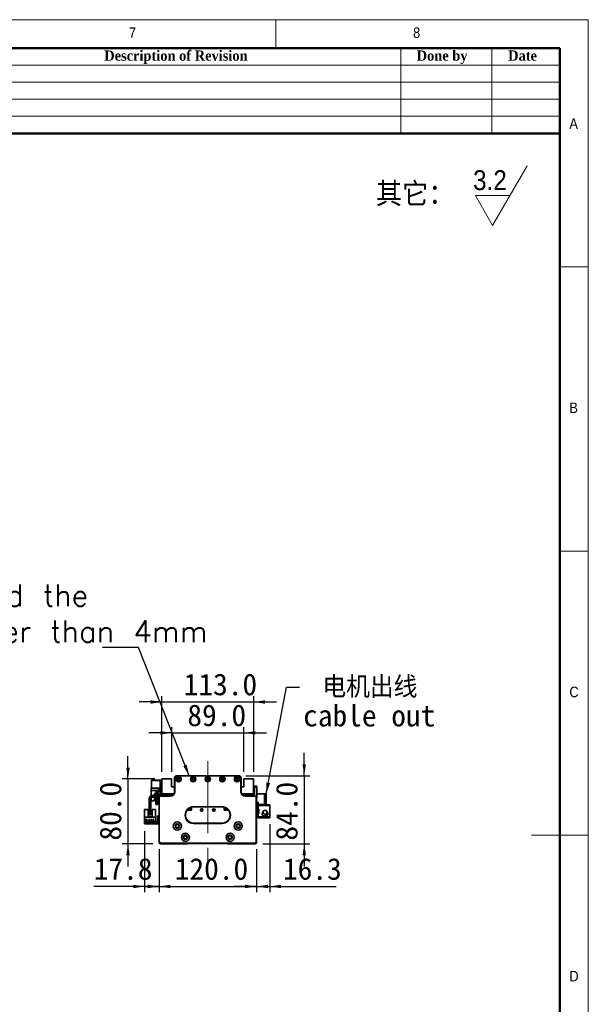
# Model space of a CAD drawing. Header units: millimetres. Extents: x 35 to 2905, y 35 to 2044.
# Tile 11 of 11: x 2205 to 2905, y 831 to 2044. Entities that reach past the tile are written whole.
import ezdxf

# ---------------------------------------------------------------- set-up
doc = ezdxf.new("R2010")
doc.units = ezdxf.units.MM
doc.header["$LTSCALE"] = 7
doc.linetypes.add('CENTERX2', pattern=[20.32, 12.7, -2.54, 2.54, -2.54])
doc.layers.add('黑色实线', color=7, linetype='Continuous')
doc.styles.add('SLDTEXTSTYLE0', font='Gothic.ttf', dxfattribs={"width": 0.913, "bigfont": 'bigfont'})
doc.styles.add('SLDTEXTSTYLE1', font='Gothic.ttf', dxfattribs={"width": 0.913})
doc.styles.add('SLDTEXTSTYLE2', font='timesbd.ttf', dxfattribs={"width": 0.933})
doc.styles.add('SLDTEXTSTYLE8', font='txt')
doc.styles.add('SLDTEXTSTYLE9', font='txt', dxfattribs={"bigfont": 'bigfont'})
doc.dimstyles.new('SLDDIMSTYLE0', dxfattribs={"dimtxt": 26.6, "dimasz": 14, "dimexe": 0, "dimexo": 0.0625, "dimgap": 6.65, "dimtad": 2, "dimdec": 1, "dimrnd": 1e-09, "dimzin": 4, "dimdsep": 46, "dimtxsty": 'SLDTEXTSTYLE8', "dimsah": 1, "dimcen": 0.09, "dimadec": 0, "dimazin": 1, "dimtfac": 1, "dimtdec": 1, "dimtmove": 0, "dimatfit": 0, "dimfxl": 0, "dimfrac": 2, "dimtolj": 1, "dimtzin": 12, "dimarcsym": 0})
doc.dimstyles.new('SLDDIMSTYLE1', dxfattribs={"dimtxt": 26.6, "dimasz": 14, "dimexe": 0, "dimexo": 0.0625, "dimgap": 6.65, "dimtad": 2, "dimdec": 1, "dimrnd": 1e-09, "dimzin": 12, "dimdsep": 46, "dimtxsty": 'SLDTEXTSTYLE8', "dimsah": 1, "dimcen": 0.09, "dimadec": 0, "dimazin": 3, "dimtfac": 1, "dimtdec": 1, "dimtmove": 0, "dimatfit": 0, "dimfxl": 0, "dimfrac": 2, "dimtolj": 1, "dimtzin": 12, "dimarcsym": 0})
doc.dimstyles.new('SLDDIMSTYLE2', dxfattribs={"dimtxt": 0.18, "dimasz": 14, "dimexe": 0, "dimexo": 0.0625, "dimgap": 0, "dimtad": 0, "dimtih": 1, "dimtoh": 1, "dimdec": 0, "dimrnd": 1e-09, "dimzin": 0, "dimdsep": 46, "dimtxsty": 'Standard', "dimsah": 1, "dimcen": 0.09, "dimadec": 0, "dimazin": 0, "dimtfac": 14, "dimtdec": 0, "dimtofl": 0, "dimtmove": 0, "dimatfit": 3, "dimfxl": 0, "dimfrac": 2, "dimtolj": 1, "dimtzin": 0, "dimarcsym": 0})

# ---------------------------------------------------------------- blocks, each defined once
blk = doc.blocks.new('SW_SFSYMBOL_0')
at = {"color": 0, "linetype": 'Continuous', "lineweight": 18}
for p, q in [((24, -36.7), (66.5, 36.8)), ((24, -36.7), (2.8, 0)), ((45.2, 0), (2.8, 0))]:
    blk.add_line(p, q, dxfattribs=at)
at = {"color": 0, "linetype": 'Continuous', "lineweight": 18, "insert": (0, 31.3), "char_height": 24.5, "attachment_point": 1, "style": 'SLDTEXTSTYLE1'}
blk.add_mtext('3.2', dxfattribs=at)
blk = doc.blocks.new('_D')
at = {"layer": '黑色实线'}
for p, q in [((2376.3, 1022.5), (2376.3, 969.5)), ((2496.3, 1022.5), (2496.3, 969.5)), ((2376.3, 976.5), (2348.3, 976.5)), ((2376.3, 976.5), (2496.3, 976.5)), ((2496.3, 976.5), (2524.3, 976.5))]:
    blk.add_line(p, q, dxfattribs=at)
for points in [[(2376.3, 976.5), (2362.3, 978.6), (2362.3, 974.4)], [(2496.3, 976.5), (2510.3, 974.4), (2510.3, 978.6)]]:
    blk.add_solid(points, dxfattribs=at)
at = {"layer": '黑色实线', "insert": (2395.6, 1011.4), "char_height": 26.6, "attachment_point": 1, "style": 'SLDTEXTSTYLE8'}
blk.add_mtext('120.0', dxfattribs=at)
blk = doc.blocks.new('_D_1')
at = {"layer": '黑色实线'}
for p, q in [((2358.5, 1044.7), (2358.5, 969.5)), ((2376.3, 1022.5), (2376.3, 969.5)), ((2358.5, 976.5), (2295.8, 976.5)), ((2358.5, 976.5), (2376.3, 976.5)), ((2376.3, 976.5), (2404.3, 976.5))]:
    blk.add_line(p, q, dxfattribs=at)
for points in [[(2358.5, 976.5), (2344.5, 978.6), (2344.5, 974.4)], [(2376.3, 976.5), (2390.3, 974.4), (2390.3, 978.6)]]:
    blk.add_solid(points, dxfattribs=at)
at = {"layer": '黑色实线', "insert": (2295.8, 1011.4), "char_height": 26.6, "attachment_point": 1, "style": 'SLDTEXTSTYLE8'}
blk.add_mtext('17.8', dxfattribs=at)
blk = doc.blocks.new('_D_2')
at = {"layer": '黑色实线'}
for p, q in [((2555.1, 1112.9), (2555.1, 1140.9)), ((2483.2, 1112.9), (2562.1, 1112.9)), ((2555.1, 1112.9), (2555.1, 1028.9)), ((2504.2, 1028.9), (2562.1, 1028.9)), ((2555.1, 1028.9), (2555.1, 1000.9))]:
    blk.add_line(p, q, dxfattribs=at)
for points in [[(2555.1, 1112.9), (2557.2, 1126.9), (2553, 1126.9)], [(2555.1, 1028.9), (2553, 1014.9), (2557.2, 1014.9)]]:
    blk.add_solid(points, dxfattribs=at)
at = {"layer": '黑色实线', "insert": (2520.2, 1033), "char_height": 26.6, "attachment_point": 1, "rotation": 90, "style": 'SLDTEXTSTYLE8'}
blk.add_mtext('84.0', dxfattribs=at)
blk = doc.blocks.new('_D_3')
at = {"layer": '黑色实线'}
for p, q in [((2391.8, 1165.7), (2363.8, 1165.7)), ((2391.8, 1117.8), (2391.8, 1172.7)), ((2391.8, 1165.7), (2480.8, 1165.7)), ((2480.8, 1117.8), (2480.8, 1172.7)), ((2480.8, 1165.7), (2508.8, 1165.7))]:
    blk.add_line(p, q, dxfattribs=at)
for points in [[(2391.8, 1165.7), (2377.8, 1167.8), (2377.8, 1163.6)], [(2480.8, 1165.7), (2494.8, 1163.6), (2494.8, 1167.8)]]:
    blk.add_solid(points, dxfattribs=at)
at = {"layer": '黑色实线', "insert": (2411.1, 1200.6), "char_height": 26.6, "attachment_point": 1, "style": 'SLDTEXTSTYLE8'}
blk.add_mtext('89.0', dxfattribs=at)
blk = doc.blocks.new('_D_4')
at = {"layer": '黑色实线'}
for p, q in [((2379.8, 1203.7), (2351.8, 1203.7)), ((2379.8, 1117.8), (2379.8, 1210.7)), ((2379.8, 1203.7), (2492.8, 1203.7)), ((2492.8, 1117.8), (2492.8, 1210.7)), ((2492.8, 1203.7), (2520.8, 1203.7))]:
    blk.add_line(p, q, dxfattribs=at)
for points in [[(2379.8, 1203.7), (2365.8, 1205.8), (2365.8, 1201.6)], [(2492.8, 1203.7), (2506.8, 1201.6), (2506.8, 1205.8)]]:
    blk.add_solid(points, dxfattribs=at)
at = {"layer": '黑色实线', "insert": (2406.6, 1238.6), "char_height": 26.6, "attachment_point": 1, "style": 'SLDTEXTSTYLE8'}
blk.add_mtext('113.0', dxfattribs=at)
blk = doc.blocks.new('_D_5')
at = {"layer": '黑色实线'}
for p, q in [((2338, 1108.9), (2338, 1136.9)), ((2370.9, 1108.9), (2331, 1108.9)), ((2338, 1108.9), (2338, 1028.9)), ((2368.4, 1028.9), (2331, 1028.9)), ((2338, 1028.9), (2338, 1000.9))]:
    blk.add_line(p, q, dxfattribs=at)
for points in [[(2338, 1108.9), (2340.1, 1122.9), (2335.9, 1122.9)], [(2338, 1028.9), (2335.9, 1014.9), (2340.1, 1014.9)]]:
    blk.add_solid(points, dxfattribs=at)
at = {"layer": '黑色实线', "insert": (2303.1, 1033), "char_height": 26.6, "attachment_point": 1, "rotation": 90, "style": 'SLDTEXTSTYLE8'}
blk.add_mtext('80.0', dxfattribs=at)
blk = doc.blocks.new('_D_6')
at = {"layer": '黑色实线'}
for p, q in [((2512.6, 1053.3), (2512.6, 969.5)), ((2496.3, 1021), (2496.3, 969.5)), ((2496.3, 976.5), (2468.3, 976.5)), ((2496.3, 976.5), (2512.6, 976.5)), ((2512.6, 976.5), (2594.5, 976.5))]:
    blk.add_line(p, q, dxfattribs=at)
for points in [[(2496.3, 976.5), (2482.3, 978.6), (2482.3, 974.4)], [(2512.6, 976.5), (2526.6, 974.4), (2526.6, 978.6)]]:
    blk.add_solid(points, dxfattribs=at)
at = {"layer": '黑色实线', "insert": (2528.9, 1011.4), "char_height": 26.6, "attachment_point": 1, "style": 'SLDTEXTSTYLE8'}
blk.add_mtext('16.3', dxfattribs=at)
blk = doc.blocks.new('SW_NOTE_3')
at = {"layer": '黑色实线', "color": 0, "char_height": 26.6, "attachment_point": 1}
for s, insert, style in [(' 电机出线', (4.3, 13.4), 'SLDTEXTSTYLE9'), ('cable out', (4.3, -21.8), 'SLDTEXTSTYLE8')]:
    blk.add_mtext(s, dxfattribs=dict(at, insert=insert, style=style))
blk = doc.blocks.new('SW_NOTE_4')
at = {"layer": '黑色实线', "color": 0, "insert": (-873.3, 77.3), "char_height": 26.6, "attachment_point": 1, "style": 'SLDTEXTSTYLE9'}
blk.add_mtext('The distance between the load plate and the \\Psteel belt protection belt shall be greater than 4mm', dxfattribs=at)

msp = doc.modelspace()

# ---------------------------------------------------------------- linework, layer by layer
at = {"color": 7, "linetype": 'Continuous', "lineweight": 18}
for p, q in [((2905, 2044), (35, 2044)), ((2520, 2009), (2520, 2044)), ((2905, 35), (2905, 2044)), ((70, 2009), (2870, 2009)), ((2674, 2009), (2674, 1904)), ((2786, 2009), (2786, 1904)), ((2870, 2009), (2870, 1904)), ((2870, 2009), (2870, 70)), ((2030, 1988), (2870, 1988)), ((2030, 1967), (2870, 1967)), ((2030, 1946), (2870, 1946)), ((2030, 1925), (2870, 1925)), ((2905, 1739.5), (2870, 1739.5)), ((2870, 1389.5), (2905, 1389.5)), ((2905, 1039.5), (2835, 1039.5))]:
    msp.add_line(p, q, dxfattribs=at)
at = {"color": 7, "linetype": 'Continuous', "lineweight": 50}
for p, q in [((2870, 2009), (70, 2009)), ((2870, 2009), (2870, 70)), ((2870, 1904), (2030, 1904))]:
    msp.add_line(p, q, dxfattribs=at)
at = {"color": 7, "linetype": 'Continuous', "lineweight": 35}
for p, q in [((2367.0616875, 1107.4053001), (2366.7616898, 1107.1053025)), ((2367.0616875, 1107.1053025), (2366.7616898, 1106.9810343)), ((2366.7616898, 1106.9810343), (2366.7616898, 1107.1053025)), ((2366.7616898, 1097.8295644), (2366.7616898, 1106.9810343)), ((2367.0616875, 1107.4053001), (2367.0616875, 1107.1053025)), ((2367.0616875, 1107.4053001), (2377.7616898, 1107.4053001)), ((2367.0616875, 1107.1053025), (2367.0616875, 1097.7052998)), ((2377.7616898, 1107.1053025), (2367.0616875, 1107.1053025)), ((2377.7616898, 1106.4052981), (2377.7616898, 1107.4053001)), ((2377.7616898, 1107.4053001), (2379.7616901, 1107.4053001)), ((2377.7616898, 1106.4052981), (2377.7616898, 1097.9052995)), ((2379.7616901, 1106.4052981), (2377.7616898, 1106.4052981)), ((2391.7616884, 1108.9053032), (2379.7616901, 1108.9053032)), ((2379.7616901, 1108.9053032), (2379.7616901, 1090.4052992)), ((2391.7616884, 1099.4053025), (2391.7616884, 1108.9053032)), ((2395.2427561, 1110.1053011), (2395.2427561, 1108.1052971)), ((2395.2427561, 1110.1053011), (2395.2735009, 1110.1053011)), ((2395.2427561, 1108.1052971), (2395.2668289, 1108.1052971)), ((2395.2668289, 1092.9053006), (2395.2668289, 1109.9052977)), ((2395.2668289, 1109.9052977), (2395.5668265, 1109.9052977)), ((2395.5668265, 1109.9052977), (2395.5668265, 1092.9053006)), ((2398.2668275, 1112.9053038), (2474.2668288, 1112.9053038)), ((2398.2668275, 1112.9053038), (2398.2668275, 1112.6052988)), ((2474.2668288, 1112.6052988), (2398.2668275, 1112.6052988)), ((2474.2668288, 1112.9053038), (2474.2668288, 1112.6052988)), ((2476.9668261, 1092.9053006), (2476.9668261, 1109.9052977)), ((2477.2668274, 1109.9052977), (2476.9668261, 1109.9052977)), ((2477.2601517, 1110.1053011), (2477.2899578, 1110.1053011)), ((2477.2668274, 1109.9052977), (2477.2668274, 1092.9053006)), ((2477.2899578, 1108.1052971), (2477.2668274, 1108.1052971)), ((2477.2899578, 1110.1053011), (2477.2899578, 1108.1052971)), ((2480.7616899, 1108.9053032), (2480.7616899, 1099.4053025)), ((2492.7616881, 1108.9053032), (2480.7616899, 1108.9053032)), ((2492.7616881, 1090.4052992), (2492.7616881, 1108.9053032)), ((2366.4616922, 1097.4053022), (2377.7616898, 1097.4053022)), ((2366.4616922, 1094.8052992), (2366.4616922, 1097.4053022)), ((2366.4616922, 1094.8052992), (2374.1212542, 1094.8052992)), ((2366.4616922, 1088.1549147), (2366.4616922, 1094.8052992)), ((2366.7616898, 1097.7052998), (2366.7616898, 1097.8295644)), ((2367.0616875, 1097.7052998), (2366.7616898, 1097.8295644)), ((2366.7616898, 1097.7052998), (2367.0616875, 1097.4053022)), ((2367.0616875, 1097.7052998), (2367.0616875, 1097.4053022)), ((2367.0616875, 1097.7052998), (2377.7616898, 1097.7052998)), ((2372.2616861, 1091.4261703), (2372.2616861, 1088.4052989)), ((2374.2616901, 1091.4053012), (2374.2616901, 1088.4052989)), ((2377.7616898, 1097.9052995), (2379.7616901, 1097.9052995)), ((2377.7616898, 1096.9053012), (2377.7616898, 1097.9052995)), ((2377.7616898, 1096.9053012), (2377.7616898, 1089.9053019)), ((2379.7616901, 1096.9053012), (2377.7616898, 1096.9053012)), ((2395.2668289, 1099.4053025), (2391.7616884, 1099.4053025)), ((2395.5668265, 1092.9053006), (2395.2668289, 1092.9053006)), ((2477.2668274, 1092.9053006), (2476.9668261, 1092.9053006)), ((2480.7616899, 1099.4053025), (2477.2668274, 1099.4053025)), ((2492.7616881, 1099.9052998), (2496.4616912, 1099.9052998)), ((2496.4616912, 1098.9053015), (2492.7616881, 1098.9053015)), ((2492.7616881, 1097.4053022), (2493.2616892, 1097.4053022)), ((2493.2616892, 1097.4053022), (2493.2616892, 1089.4053009)), ((2496.4616912, 1098.9053015), (2496.4616912, 1099.9052998)), ((2496.4616912, 1099.9052998), (2496.7616888, 1099.6053022)), ((2496.4616912, 1085.9053013), (2496.4616912, 1098.9053015)), ((2496.4616912, 1098.9053015), (2496.7616888, 1098.781037)), ((2496.7616888, 1099.6053022), (2496.7616888, 1098.781037)), ((2496.7616888, 1098.781037), (2496.7616888, 1086.0295658)), ((2364.2616922, 1084.9052992), (2364.2616922, 1065.9052999)), ((2366.2616888, 1084.9052992), (2366.2616888, 1065.9052999)), ((2366.4616922, 1081.9053006), (2366.4616922, 1085.6536318)), ((2370.7616905, 1081.9053006), (2366.4616922, 1081.9053006)), ((2376.2616867, 1088.4052989), (2367.7616919, 1088.4052989)), ((2376.2616867, 1086.4053023), (2367.7616919, 1086.4053023)), ((2370.7616905, 1090.9053002), (2372.2616861, 1090.9053002)), ((2370.7616905, 1088.4052989), (2370.7616905, 1090.9053002)), ((2370.7616905, 1081.9053006), (2370.7616905, 1086.4053023)), ((2372.2616861, 1086.4053023), (2372.2616861, 1085.4053003)), ((2372.2616861, 1085.4053003), (2374.2616901, 1085.4053003)), ((2372.2616861, 1077.4052989), (2372.2616861, 1085.4053003)), ((2374.2616901, 1090.9053002), (2375.7616932, 1090.9053002)), ((2374.2616901, 1086.4053023), (2374.2616901, 1085.4053003)), ((2374.2616901, 1085.4053003), (2374.2616901, 1077.4052989)), ((2375.7616932, 1090.9053002), (2375.7616932, 1088.4052989)), ((2375.7616932, 1086.4053023), (2375.7616932, 1081.9053006)), ((2376.2668276, 1081.9053006), (2375.7616932, 1081.9053006)), ((2376.5668253, 1086.4053023), (2376.2668276, 1086.4053023)), ((2376.2668276, 1031.4053007), (2376.2668276, 1086.4053023)), ((2376.5668253, 1086.4053023), (2376.5668253, 1031.5295652)), ((2377.766827, 1087.6053002), (2377.766827, 1087.9053016)), ((2377.766827, 1087.9053016), (2390.2668262, 1087.9053016)), ((2390.2668262, 1087.6053002), (2377.766827, 1087.6053002)), ((2379.7616901, 1090.4052992), (2394.5969546, 1090.4052992)), ((2379.7616901, 1090.4052992), (2379.7616901, 1089.9053019)), ((2380.0616877, 1087.9053016), (2380.0616877, 1090.4052992)), ((2381.7616904, 1090.4052992), (2380.7616884, 1089.4053009)), ((2380.7616884, 1089.4053009), (2380.7616884, 1087.9053016)), ((2382.2616915, 1089.4053009), (2381.2616894, 1088.4052989)), ((2381.2616894, 1088.4052989), (2381.2616894, 1087.9053016)), ((2382.2616915, 1089.3052992), (2381.3616911, 1088.4052989)), ((2381.3616911, 1088.4052989), (2381.3616911, 1087.9053016)), ((2393.837543, 1089.4053009), (2382.2616915, 1089.4053009)), ((2393.7366994, 1089.3052992), (2382.2616915, 1089.3052992)), ((2390.2668262, 1087.6053002), (2390.2668262, 1087.9053016)), ((2392.8937966, 1090.1981954), (2392.6866891, 1090.4052992)), ((2394.2668269, 1089.9053019), (2393.6009014, 1089.9053019)), ((2477.9367017, 1090.4052992), (2492.7616881, 1090.4052992)), ((2478.9224768, 1089.9053019), (2478.2668295, 1089.9053019)), ((2490.2616905, 1089.4053009), (2478.6961133, 1089.4053009)), ((2490.2616905, 1089.3052992), (2478.7969569, 1089.3052992)), ((2479.8366892, 1090.4052992), (2479.6295816, 1090.1981954)), ((2482.2668264, 1087.9053016), (2494.7668294, 1087.9053016)), ((2482.2668264, 1087.9053016), (2482.2668264, 1087.6053002)), ((2494.7668294, 1087.6053002), (2482.2668264, 1087.6053002)), ((2491.2616888, 1088.4052989), (2490.2616905, 1089.4053009)), ((2491.1616909, 1088.4052989), (2490.2616905, 1089.3052992)), ((2491.7616898, 1089.4053009), (2490.7616878, 1090.4052992)), ((2491.1616909, 1087.9053016), (2491.1616909, 1088.4052989)), ((2491.2616888, 1087.9053016), (2491.2616888, 1088.4052989)), ((2491.7616898, 1087.9053016), (2491.7616898, 1089.4053009)), ((2493.2616892, 1089.4053009), (2491.7616898, 1089.4053009)), ((2493.2616892, 1090.4052992), (2492.7616881, 1090.4052992)), ((2494.7668294, 1087.9053016), (2494.7668294, 1087.6053002)), ((2495.9668273, 1031.5295652), (2495.9668273, 1086.4053023)), ((2496.2668287, 1086.4053023), (2495.9668273, 1086.4053023)), ((2496.2668287, 1086.4053023), (2496.2668287, 1031.4053007)), ((2496.2668287, 1085.9053013), (2496.4616912, 1085.9053013)), ((2496.4616912, 1084.9052992), (2496.2668287, 1084.9052992)), ((2498.1616902, 1080.4053013), (2496.2668287, 1080.4053013)), ((2496.4616912, 1085.9053013), (2496.7616888, 1086.0295658)), ((2496.4616912, 1084.9052992), (2496.4616912, 1085.9053013)), ((2496.7616888, 1085.2053006), (2496.4616912, 1084.9052992)), ((2506.1616877, 1090.4052992), (2496.7616888, 1090.4052992)), ((2496.7616888, 1086.0295658), (2496.7616888, 1085.2053006)), ((2498.1616902, 1077.4052989), (2498.1616902, 1080.4053013)), ((2506.1616877, 1077.4052989), (2506.1616877, 1090.4052992)), ((2506.1616877, 1090.4052992), (2508.1616918, 1090.4052992)), ((2508.1616918, 1090.4052992), (2508.1616918, 1077.4052989)), ((2358.4668244, 1071.1021934), (2362.7668301, 1071.1021934)), ((2358.4668244, 1071.1021934), (2358.4668244, 1061.8021943)), ((2362.7668301, 1062.1021938), (2362.7668301, 1071.1021934)), ((2367.7668253, 1071.1021934), (2367.7668253, 1062.1021938)), ((2367.7668253, 1071.1021934), (2372.0668311, 1071.1021934)), ((2372.0668311, 1071.1021934), (2372.0668311, 1061.8021943)), ((2374.2616901, 1077.4052989), (2372.2616861, 1077.4052989)), ((2410.8428134, 1070.5053013), (2416.2616896, 1070.5053013)), ((2410.9208098, 1070.6053012), (2416.2616896, 1070.6053012)), ((2411.1674855, 1070.9053007), (2413.5616904, 1070.9053007)), ((2414.1616894, 1071.5053015), (2413.5616904, 1070.9053007)), ((2413.5616904, 1070.9053007), (2413.7616901, 1070.9053007)), ((2413.7616901, 1070.9053007), (2414.2616893, 1071.4052998)), ((2414.1616894, 1071.5053015), (2414.1616894, 1073.2818273)), ((2414.2616893, 1071.4052998), (2414.2616893, 1073.3329941)), ((2414.2616893, 1071.5053015), (2414.4616889, 1071.7053012)), ((2414.4616889, 1071.7053012), (2414.4616889, 1073.4311406)), ((2414.7616903, 1072.0053007), (2414.4616889, 1071.7053012)), ((2414.7616903, 1072.0053007), (2414.7616903, 1073.568209)), ((2416.2616896, 1070.5053013), (2416.2616896, 1074.0864304)), ((2418.7668281, 1074.7053017), (2418.7668281, 1074.4053003)), ((2418.7668281, 1074.7053017), (2453.7668273, 1074.7053017)), ((2453.7668273, 1074.4053003), (2418.7668281, 1074.4053003)), ((2453.7668273, 1074.7053017), (2453.7668273, 1074.4053003)), ((2456.2616887, 1074.0890828), (2456.2616887, 1070.5053013)), ((2456.2616887, 1070.6053012), (2461.6128465, 1070.6053012)), ((2456.2616887, 1070.5053013), (2461.6908411, 1070.5053013)), ((2457.2616888, 1073.7747167), (2457.2616888, 1070.6053012)), ((2457.7616899, 1073.5726942), (2457.7616899, 1072.0053007)), ((2457.7616899, 1072.0053007), (2458.261689, 1071.5053015)), ((2458.261689, 1073.3381723), (2458.261689, 1071.4052998)), ((2458.261689, 1071.4052998), (2458.76169, 1070.9053007)), ((2458.3616888, 1073.2871507), (2458.3616888, 1071.5053015)), ((2458.3616888, 1071.5053015), (2458.9616897, 1070.9053007)), ((2458.76169, 1070.9053007), (2458.9616897, 1070.9053007)), ((2458.9616897, 1070.9053007), (2461.366169, 1070.9053007)), ((2506.1616877, 1077.4052989), (2498.1616902, 1077.4052989)), ((2498.1616902, 1077.4052989), (2498.1616902, 1076.205301)), ((2498.1616902, 1072.2053003), (2498.1616902, 1076.205301)), ((2498.1616902, 1076.205301), (2512.5616918, 1076.205301)), ((2499.1616885, 1072.2053003), (2498.1616902, 1072.2053003)), ((2498.1616902, 1072.2053003), (2498.1616902, 1071.7053012)), ((2498.1616902, 1071.7053012), (2498.1616902, 1066.7053004)), ((2499.1616885, 1071.7053012), (2498.1616902, 1071.7053012)), ((2499.1616885, 1066.2053012), (2499.1616885, 1072.2053003)), ((2503.8456003, 1067.6401955), (2503.7104244, 1067.3243598)), ((2503.722472, 1067.7843363), (2503.7564839, 1067.7954972)), ((2503.8783307, 1067.6240873), (2503.7558729, 1067.6843458)), ((2503.7564839, 1067.7954972), (2504.1402484, 1068.3704921)), ((2503.916567, 1067.716726), (2503.7564839, 1067.7954972)), ((2504.1616911, 1077.4052989), (2504.1616911, 1077.2052993)), ((2512.5616918, 1077.2052993), (2504.1616911, 1077.2052993)), ((2508.1616918, 1077.4052989), (2506.1616877, 1077.4052989)), ((2512.5616918, 1077.2052993), (2512.5616918, 1076.205301)), ((2512.5616918, 1076.205301), (2512.5616918, 1062.2053005)), ((2358.4668244, 1061.8021943), (2358.4668244, 1055.6021937)), ((2372.0668311, 1061.8021943), (2358.4668244, 1061.8021943)), ((2358.4668244, 1053.6021934), (2358.4668244, 1055.6021937)), ((2358.4668244, 1055.6021937), (2359.4668264, 1055.6021937)), ((2371.766826, 1056.9021933), (2358.7668294, 1056.9021933)), ((2358.7668294, 1056.9021933), (2358.7668294, 1056.2021936)), ((2358.7668294, 1056.2021936), (2371.766826, 1056.2021936)), ((2359.4668264, 1055.6021937), (2359.4668264, 1053.6021934)), ((2373.266829, 1055.6021937), (2359.4668264, 1055.6021937)), ((2362.2068296, 1059.1521942), (2359.7068245, 1059.1521942)), ((2359.7068245, 1059.1521942), (2359.7068245, 1058.8521928)), ((2359.7068245, 1058.8521928), (2362.2068296, 1058.8521928)), ((2362.2068296, 1058.8521928), (2362.2068296, 1059.1521942)), ((2367.7668253, 1062.1021938), (2362.7668301, 1062.1021938)), ((2363.2468263, 1059.1521942), (2363.2468263, 1058.8521928)), ((2364.7468293, 1059.1521942), (2363.2468263, 1059.1521942)), ((2363.2468263, 1058.8521928), (2364.7468293, 1058.8521928)), ((2364.2616922, 1065.9052999), (2366.2616888, 1065.9052999)), ((2364.2616922, 1064.9053015), (2364.2616922, 1065.9052999)), ((2366.2616888, 1064.9053015), (2364.2616922, 1064.9053015)), ((2364.7468293, 1058.8521928), (2364.7468293, 1059.1521942)), ((2365.7868261, 1059.1521942), (2365.7868261, 1058.8521928)), ((2367.2868291, 1059.1521942), (2365.7868261, 1059.1521942)), ((2365.7868261, 1058.8521928), (2367.2868291, 1058.8521928)), ((2366.2616888, 1065.9052999), (2366.2616888, 1064.9053015)), ((2367.2868291, 1058.8521928), (2367.2868291, 1059.1521942)), ((2369.8268289, 1059.1521942), (2368.3268259, 1059.1521942)), ((2368.3268259, 1059.1521942), (2368.3268259, 1058.8521928)), ((2368.3268259, 1058.8521928), (2369.8268289, 1058.8521928)), ((2369.8268289, 1058.8521928), (2369.8268289, 1059.1521942)), ((2371.766826, 1056.2021936), (2371.766826, 1056.9021933)), ((2372.0668311, 1055.6021937), (2372.0668311, 1061.8021943)), ((2373.266829, 1055.6021937), (2373.266829, 1053.6021934)), ((2374.266831, 1062.602193), (2374.266831, 1063.6021931)), ((2374.266831, 1063.6021931), (2376.2668276, 1063.6021931)), ((2376.2668276, 1062.602193), (2374.266831, 1062.602193)), ((2374.266831, 1054.6021935), (2374.266831, 1062.602193)), ((2498.1616902, 1066.2053012), (2498.1616902, 1066.7053004)), ((2498.1616902, 1066.7053004), (2499.1616885, 1066.7053004)), ((2498.1616902, 1062.2053005), (2498.1616902, 1066.2053012)), ((2498.1616902, 1066.2053012), (2499.1616885, 1066.2053012)), ((2498.1616902, 1062.2053005), (2498.1616902, 1061.0053007)), ((2512.5616918, 1062.2053005), (2498.1616902, 1062.2053005)), ((2504.1616911, 1061.0053007), (2498.1616902, 1061.0053007)), ((2503.6109219, 1067.0022712), (2503.5116876, 1066.2053012)), ((2503.7564839, 1064.6151052), (2503.722472, 1064.6262643)), ((2504.1616911, 1061.2053004), (2512.5616918, 1061.2053004)), ((2504.1616911, 1061.2053004), (2504.1616911, 1061.0053007)), ((2512.5616918, 1062.2053005), (2512.5616918, 1061.2053004)), ((2359.4668264, 1053.6021934), (2358.4668244, 1053.6021934)), ((2373.266829, 1053.6021934), (2359.4668264, 1053.6021934)), ((2374.266831, 1053.6021934), (2374.266831, 1054.6021935)), ((2374.266831, 1054.6021935), (2376.2668276, 1054.6021935)), ((2376.2668276, 1053.6021934), (2374.266831, 1053.6021934)), ((2418.7668281, 1054.4053008), (2418.7668281, 1054.1053003)), ((2418.7668281, 1054.4053008), (2453.7668273, 1054.4053008)), ((2453.7668273, 1054.1053003), (2418.7668281, 1054.1053003)), ((2453.7668273, 1054.4053008), (2453.7668273, 1054.1053003)), ((2376.5668253, 1031.5295652), (2376.2668276, 1031.4053007)), ((2378.266828, 1029.4053004), (2376.2668276, 1031.4053007)), ((2376.2668276, 1029.9053005), (2376.2668276, 1031.4053007)), ((2376.5668253, 1031.5295652), (2378.3910925, 1029.7053008)), ((2494.1425639, 1029.7053008), (2495.9668273, 1031.5295652)), ((2496.2668287, 1031.4053007), (2494.2668284, 1029.4053004)), ((2495.9668273, 1031.5295652), (2496.2668287, 1031.4053007)), ((2496.2668287, 1029.9053005), (2496.2668287, 1031.4053007)), ((2377.266826, 1028.9053003), (2376.2668276, 1029.9053005)), ((2411.2668278, 1028.9053003), (2377.266826, 1028.9053003)), ((2378.3910925, 1029.7053008), (2378.266828, 1029.4053004)), ((2494.2668284, 1029.4053004), (2378.266828, 1029.4053004)), ((2378.3910925, 1029.7053008), (2494.1425639, 1029.7053008)), ((2411.2668278, 1028.9053003), (2411.7668269, 1029.4053004)), ((2461.2668285, 1028.9053003), (2460.7668275, 1029.4053004)), ((2495.2668267, 1028.9053003), (2461.2668285, 1028.9053003)), ((2494.1425639, 1029.7053008), (2494.2668284, 1029.4053004)), ((2495.2668267, 1028.9053003), (2496.2668287, 1029.9053005))]:
    msp.add_line(p, q, dxfattribs=at)
at = {"color": 7, "linetype": 'Continuous', "lineweight": 35, "flags": 128}
msp.add_lwpolyline([(2373.266829, 1053.6021934), (2373.8521019, 1053.6598376), (2374.266831, 1053.7737663)], dxfattribs=at)
at = {"color": 7, "linetype": 'Continuous', "lineweight": 35}
for centre, radius in [((2400.2668277, 1108.6553007), 3.25), ((2400.2668277, 1108.6553007), 3), ((2400.2668277, 1108.6553007), 1.6), ((2400.2668277, 1108.6553007), 1.25), ((2418.2668277, 1108.6553007), 3.25), ((2418.2668277, 1108.6553007), 3), ((2418.2668277, 1108.6553007), 1.6), ((2418.2668277, 1108.6553007), 1.25), ((2436.2668277, 1108.6553007), 3.25), ((2436.2668277, 1108.6553007), 3), ((2436.2668277, 1108.6553007), 1.6), ((2436.2668277, 1108.6553007), 1.25), ((2454.2668277, 1108.6553007), 3.25), ((2454.2668277, 1108.6553007), 3), ((2454.2668277, 1108.6553007), 1.6), ((2454.2668277, 1108.6553007), 1.25), ((2472.2668277, 1108.6553007), 3.25), ((2472.2668277, 1108.6553007), 3), ((2472.2668277, 1108.6553007), 1.6), ((2472.2668277, 1108.6553007), 1.25), ((2428.7616896, 1070.6053007), 1.525), ((2428.7616896, 1070.6053007), 1.25), ((2443.7616896, 1070.6053007), 1.525), ((2443.7616896, 1070.6053007), 1.25), ((2398.7668277, 1050.9358239), 5.025), ((2398.7668277, 1050.9358239), 5), ((2473.7668277, 1050.9358239), 5.025), ((2473.7668277, 1050.9358239), 5), ((2398.7668277, 1050.9358239), 2.65), ((2398.7668277, 1050.9358239), 2.1), ((2473.7668277, 1050.9358239), 2.65), ((2473.7668277, 1050.9358239), 2.1), ((2408.7668277, 1036.9358239), 5.025), ((2408.7668277, 1036.9358239), 5), ((2408.7668277, 1036.9358239), 2.65), ((2408.7668277, 1036.9358239), 2.1), ((2463.7668277, 1036.9358239), 5.025), ((2463.7668277, 1036.9358239), 5), ((2463.7668277, 1036.9358239), 2.65), ((2463.7668277, 1036.9358239), 2.1)]:
    msp.add_circle(centre, radius, dxfattribs=at)
for centre, radius, start, end in [((2398.2668277, 1109.9053007), 3, 90, 180), ((2398.2668277, 1109.9053007), 2.7, 90, 180), ((2474.2668277, 1109.9053007), 3, 0, 90), ((2474.2668277, 1109.9053007), 2.7, 0, 90), ((2376.2616896, 1091.4261704), 4, 94.7801918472, 180), ((2376.2616896, 1091.4053007), 2, 94.7801918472, 180), ((2375.7616896, 1097.4053007), 2, 274.7801918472, 0), ((2375.7616896, 1097.3844311), 4, 274.7801918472, 300.0000000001), ((2390.2668277, 1092.9053007), 5.3, 270, 0), ((2390.2668277, 1092.9053007), 5, 270, 0), ((2482.2668277, 1092.9053007), 5.3, 180, 270), ((2482.2668277, 1092.9053007), 5, 180, 270), ((2367.7616896, 1084.9053007), 3.5, 90, 180), ((2367.7616896, 1084.9053007), 1.5, 90, 180), ((2376.2616896, 1089.9053007), 1.5, 270, 0), ((2377.7668277, 1086.4053007), 1.5, 90, 180), ((2377.7668277, 1086.4053007), 1.2, 90, 180), ((2376.2616896, 1089.9053007), 3.5, 325.1500954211, 0), ((2393.6009032, 1090.9053007), 1, 225, 270), ((2478.922476, 1090.9053007), 1, 270, 315), ((2494.7668277, 1086.4053007), 1.5, 0, 90), ((2494.7668277, 1086.4053007), 1.2, 0, 90), ((2418.7668277, 1064.4053007), 10.3, 90, 270), ((2418.7668277, 1064.4053007), 10, 90, 270), ((2453.7668277, 1064.4053007), 10.3, 270, 90), ((2453.7668277, 1064.4053007), 10, 270, 90), ((2506.7616896, 1066.2053007), 3.4, 207.8854130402, 44.3134751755), ((2506.7616896, 1066.2053007), 3.45, 0, 47.8989058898), ((2373.2668277, 1056.6021937), 1, 270, 0), ((2506.7616896, 1066.2053007), 3.45, 237.5742082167, 0), ((2506.7616896, 1066.2053007), 2.5, 274.0682455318, 11.0547454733), ((2506.7616896, 1066.2053007), 2.6, 277.2742732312, 10.9089677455)]:
    msp.add_arc(centre, radius, start, end, dxfattribs=at)
for points, knots in [([(2504.588073, 1069.1319898), (2504.4062832, 1068.7729849), (2504.0731741, 1068.1151489), (2503.613641, 1067.05583), (2503.393776, 1066.2354184), (2503.3377889, 1065.5654425), (2503.4410252, 1065.0052969), (2503.6657935, 1064.4016583), (2504.1189679, 1063.8048213), (2504.8038146, 1063.3671935), (2505.527709, 1063.1299792), (2506.2897198, 1063.1269011), (2506.9990039, 1063.361545), (2507.1788277, 1063.482561), (2507.1317573, 1063.5189691), (2507.1151013, 1063.5318522)], [0, 0, 0, 0, 0.1800950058, 0.3300038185, 0.4496505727, 0.539746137, 0.5746243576, 0.605321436, 0.6784029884, 0.721410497, 0.7619857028, 0.8291653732, 0.8886630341, 0.9606031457, 1, 1, 1, 1]), ([(2508.1510896, 1069.9684591), (2508.4001894, 1069.738646), (2508.8989404, 1069.2785113), (2509.30384, 1068.3611714), (2509.3451571, 1067.4436778), (2509.0650269, 1066.6486994), (2508.5540958, 1066.0321238), (2507.8607885, 1065.6219829), (2507.0534807, 1065.4575745), (2506.2142173, 1065.5617208), (2505.4354191, 1065.9324495), (2504.8145737, 1066.5338453), (2504.4237581, 1067.2966197), (2504.3367756, 1068.1416109), (2504.4409079, 1068.89985), (2504.7854429, 1069.492619), (2505.3163589, 1069.913413), (2506.0500247, 1070.1587748), (2506.7961305, 1070.2367598), (2507.3403273, 1070.263782), (2507.5990698, 1070.2488348), (2507.6842013, 1070.253849), (2507.7065211, 1070.2423913), (2507.7806931, 1070.2103666), (2507.9368133, 1070.1218673), (2508.0688951, 1070.0273052), (2508.1510896, 1069.9684591)], [0, 0, 0, 0, 0.0648176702, 0.1297788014, 0.1897334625, 0.2426205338, 0.2944118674, 0.3462442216, 0.3987245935, 0.4521992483, 0.5066011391, 0.561452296, 0.6160537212, 0.6697726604, 0.727070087, 0.7653756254, 0.8036912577, 0.8589091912, 0.9142294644, 0.9495545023, 0.9640023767, 0.9648509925, 0.9657593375, 0.9687103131, 0.9805284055, 1, 1, 1, 1]), ([(2508.9860911, 1065.0642355), (2509.0881796, 1065.3112342), (2509.2817851, 1065.7796542), (2509.3262157, 1066.2887299), (2509.2403697, 1066.5923986), (2509.2140043, 1066.6856625)], [0, 0, 0, 0, 0.43595687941, 0.82676893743, 1, 1, 1, 1])]:
    msp.add_open_spline(points, degree=3, knots=knots, dxfattribs=at)
at = {"layer": '黑色实线', "linetype": 'CENTERX2', "lineweight": 18}
msp.add_line((2436.2668277, 1130.8553007), (2436.2668277, 986.9553007), dxfattribs=at)

# ---------------------------------------------------------------- block references
at = {"color": 7, "linetype": 'Continuous', "lineweight": 18}
msp.add_blockref('SW_SFSYMBOL_0', (2763.0411406, 1827.3217311), dxfattribs=at)
at = {"layer": '黑色实线'}
for name, p in [('SW_NOTE_4', (2306.6172323, 1270.9281387)), ('SW_NOTE_3', (2549.4411765, 1221.9941174))]:
    msp.add_blockref(name, p, dxfattribs=at)

# ---------------------------------------------------------------- texts
at = {"color": 7, "linetype": 'Continuous', "lineweight": 0}
for s, insert, char_height, attachment_point, style in [('7', (2339.1666667, 2034.5241742), 12.9645833, 1, 'SLDTEXTSTYLE1'), ('8', (2689.1666667, 2034.5241742), 12.9645833, 1, 'SLDTEXTSTYLE1'), ('Description of Revision', (2397.0148124, 2006.0996184), 12.6, 2, 'SLDTEXTSTYLE2'), ('Done by', (2724.8849495, 2006.0996184), 12.6, 2, 'SLDTEXTSTYLE2'), ('Date', (2823.9952483, 2006.0996184), 12.6, 2, 'SLDTEXTSTYLE2'), ('A', (2881.6666667, 1922.5241462), 12.9645833, 1, 'SLDTEXTSTYLE1'), ('B', (2881.6666667, 1572.5241462), 12.9645833, 1, 'SLDTEXTSTYLE1'), ('C', (2881.6666667, 1222.5241462), 12.9645833, 1, 'SLDTEXTSTYLE1'), ('D', (2881.6666667, 872.5241462), 12.9645833, 1, 'SLDTEXTSTYLE1')]:
    msp.add_mtext(s, dxfattribs=dict(at, insert=insert, char_height=char_height, attachment_point=attachment_point, style=style))
at = {"color": 7, "linetype": 'Continuous', "lineweight": 18, "insert": (2643.3155876, 1843.0837321), "char_height": 25.92916667, "attachment_point": 1, "style": 'SLDTEXTSTYLE0'}
msp.add_mtext('其它：', dxfattribs=at)

# ---------------------------------------------------------------- dimensions: what is measured, and where the dimension line sits
at = {"layer": '黑色实线'}
for base, p1, p2, dimstyle, picture, middle in [((2492.7616896, 1203.6742997), (2379.7616896, 1108.9053007), (2492.7616896, 1108.9053007), 'SLDDIMSTYLE0', '_D_4', (2449.0204245, 1203.6742997)), ((2480.7616896, 1165.7144929), (2391.7616896, 1108.9053007), (2480.7616896, 1108.9053007), 'SLDDIMSTYLE0', '_D_3', (2443.8293398, 1165.7144929)), ((2512.5616896, 976.5384673), (2496.2668277, 1029.9053007), (2512.5616896, 1062.2053007), 'SLDDIMSTYLE1', '_D_6', (2561.6867349, 976.5384673)), ((2376.2668277, 976.5384673), (2358.4668277, 1053.6021937), (2376.2668277, 1031.4053007), 'SLDDIMSTYLE1', '_D_1', (2328.5509808, 976.5384673)), ((2496.2668277, 976.5384673), (2376.2668277, 1031.4053007), (2496.2668277, 1031.4053007), 'SLDDIMSTYLE0', '_D', (2437.9723829, 976.5384673))]:
    dim = msp.add_linear_dim(base=base, p1=p1, p2=p2, dimstyle=dimstyle, dxfattribs=at)
    dim.commit()
    dim.dimension.update_dxf_attribs({"geometry": picture, "text_midpoint": middle, "dimtype": 160})
for base, p1, p2, picture, middle in [((2555.0886036, 1028.9053007), (2474.2668277, 1112.9053007), (2495.2668277, 1028.9053007), '_D_2', (2555.0886036, 1065.771837)), ((2338.0091224, 1028.9053007), (2379.7616896, 1108.9053007), (2377.2668277, 1028.9053007), '_D_5', (2338.0091224, 1065.771837))]:
    dim = msp.add_linear_dim(base=base, p1=p1, p2=p2, angle=90, dimstyle='SLDDIMSTYLE0', dxfattribs=at)
    dim.commit()
    dim.dimension.update_dxf_attribs({"geometry": picture, "text_midpoint": middle, "dimtype": 160})

# ---------------------------------------------------------------- leaders
for points in [[(2413.3541289, 1112.6053007), (2351.0672323, 1270.9281387), (2306.6172323, 1270.9281387)], [(2508.1616896, 1090.4053007), (2533.0358103, 1221.9941174), (2549.4411765, 1221.9941174)]]:
    msp.add_leader(points, dimstyle='SLDDIMSTYLE2', dxfattribs=at)

doc.saveas('drawing.dxf')
